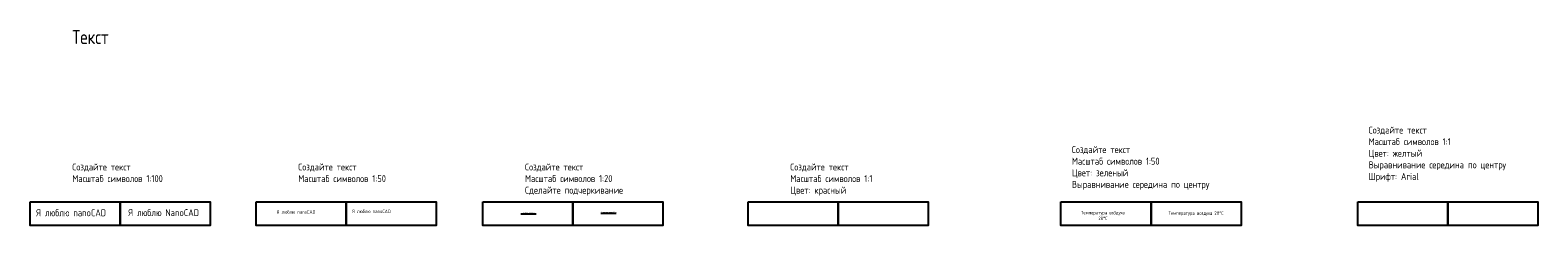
# Model space of a CAD drawing. Header units: millimetres. Extents: x 13790 to 68009, y 39394 to 46503.
import ezdxf

# ---------------------------------------------------------------- set-up
doc = ezdxf.new("R2010")
doc.units = ezdxf.units.MM
doc.styles.add('ГОСТ 2.304', font='CS_Gost2304.shx')

msp = doc.modelspace()

# ---------------------------------------------------------------- linework, layer by layer
at = {"ltscale": 100}
for points in [[(13790, 40334), (17029, 40334), (17029, 39480), (13790, 39480)], [(17029, 40334), (20268, 40334), (20268, 39480), (17029, 39480)], [(21914, 40334), (25153, 40334), (25153, 39480), (21914, 39480)], [(25153, 40334), (28393, 40334), (28393, 39480), (25153, 39480)], [(30070, 40334), (33309, 40334), (33309, 39480), (30070, 39480)], [(33309, 40334), (36548, 40334), (36548, 39480), (33309, 39480)], [(39608, 40334), (42847, 40334), (42847, 39480), (39608, 39480)], [(42847, 40334), (46086, 40334), (46086, 39480), (42847, 39480)], [(50860, 40334), (54099, 40334), (54099, 39480), (50860, 39480)], [(54099, 40334), (57338, 40334), (57338, 39480), (54099, 39480)], [(61531, 40334), (64770, 40334), (64770, 39480), (61531, 39480)], [(64770, 40334), (68009, 40334), (68009, 39480), (64770, 39480)]]:
    msp.add_lwpolyline(points, close=True, dxfattribs=at)

# ---------------------------------------------------------------- texts
at = {"ltscale": 200, "insert": (15306, 46503), "char_height": 500, "width": 8886.69, "attachment_point": 1, "style": 'ГОСТ 2.304'}
msp.add_mtext('Текст', dxfattribs=at)
at = {"ltscale": 100, "char_height": 250, "attachment_point": 1, "style": 'ГОСТ 2.304'}
for s, insert, width in [('Создайте текст\\PМасштаб символов 1:1\\PЦвет: желтый\\PВыравнивание середина по центру\\PШрифт: Arial', (61922, 43035), 8656.17), ('Создайте текст\\PМасштаб символов 1:50\\PЦвет: зеленый\\PВыравнивание середина по центру', (51251, 42332), 6023.59), ('Создайте текст\\PМасштаб символов 1:100', (15306, 41707), 4443.34), ('Создайте текст\\PМасштаб символов 1:50', (23430, 41707), 4443.34), ('Создайте текст\\PМасштаб символов 1:20\\PСделайте подчеркивание', (31586, 41707), 4443.34), ('Создайте текст\\PМасштаб символов 1:1\\PЦвет: красный', (41124, 41707), 4443.34), ('Я люблю nanoCAD', (14011, 40061), 3028.54), ('Я люблю NanoCAD', (17322, 40065), 2865.89)]:
    msp.add_mtext(s, dxfattribs=dict(at, insert=insert, width=width))
at = {"ltscale": 50, "char_height": 125, "attachment_point": 1, "style": 'ГОСТ 2.304'}
for insert, width in [((22663, 40027), 1514.27), ((25372, 40048), 2805.35)]:
    msp.add_mtext('Я люблю nanoCAD', dxfattribs=dict(at, insert=insert, width=width))
at = {"ltscale": 20, "char_height": 50, "attachment_point": 1, "style": 'ГОСТ 2.304'}
for insert, width in [((31434, 39953), 605.71), ((34315, 39977), 1246.82)]:
    msp.add_mtext('{\\LЯ люблю nanoCAD}', dxfattribs=dict(at, insert=insert, width=width))
at = {"color": 1, "char_height": 2.5, "attachment_point": 1, "style": 'ГОСТ 2.304'}
for insert, width in [((40972, 39953), 30.29), ((44501, 39849), 99.63)]:
    msp.add_mtext('Я люблю nanoCAD', dxfattribs=dict(at, insert=insert, width=width))
at = {"color": 3, "ltscale": 50, "char_height": 125, "attachment_point": 5, "style": 'ГОСТ 2.304'}
for s, insert, width in [('\\pxqc;Температура воздуха 28%%dС', (52366, 39838), 1514.27), ('Температура воздуха 28%%dC', (55719, 39907), 1738.9)]:
    msp.add_mtext(s, dxfattribs=dict(at, insert=insert, width=width))
at = {"color": 2, "insert": (62965, 39940), "char_height": 2.5, "width": 24.3, "attachment_point": 1}
msp.add_mtext('Я люблю nanoCAD', dxfattribs=at)
at = {"color": 2, "insert": (66390, 39907), "char_height": 2.5, "width": 21.21, "attachment_point": 5, "style": 'ГОСТ 2.304'}
msp.add_mtext('{\\fArial|b0|i0|c0|p34;Я люблю nanoCAD}', dxfattribs=at)

doc.saveas('drawing.dxf')
